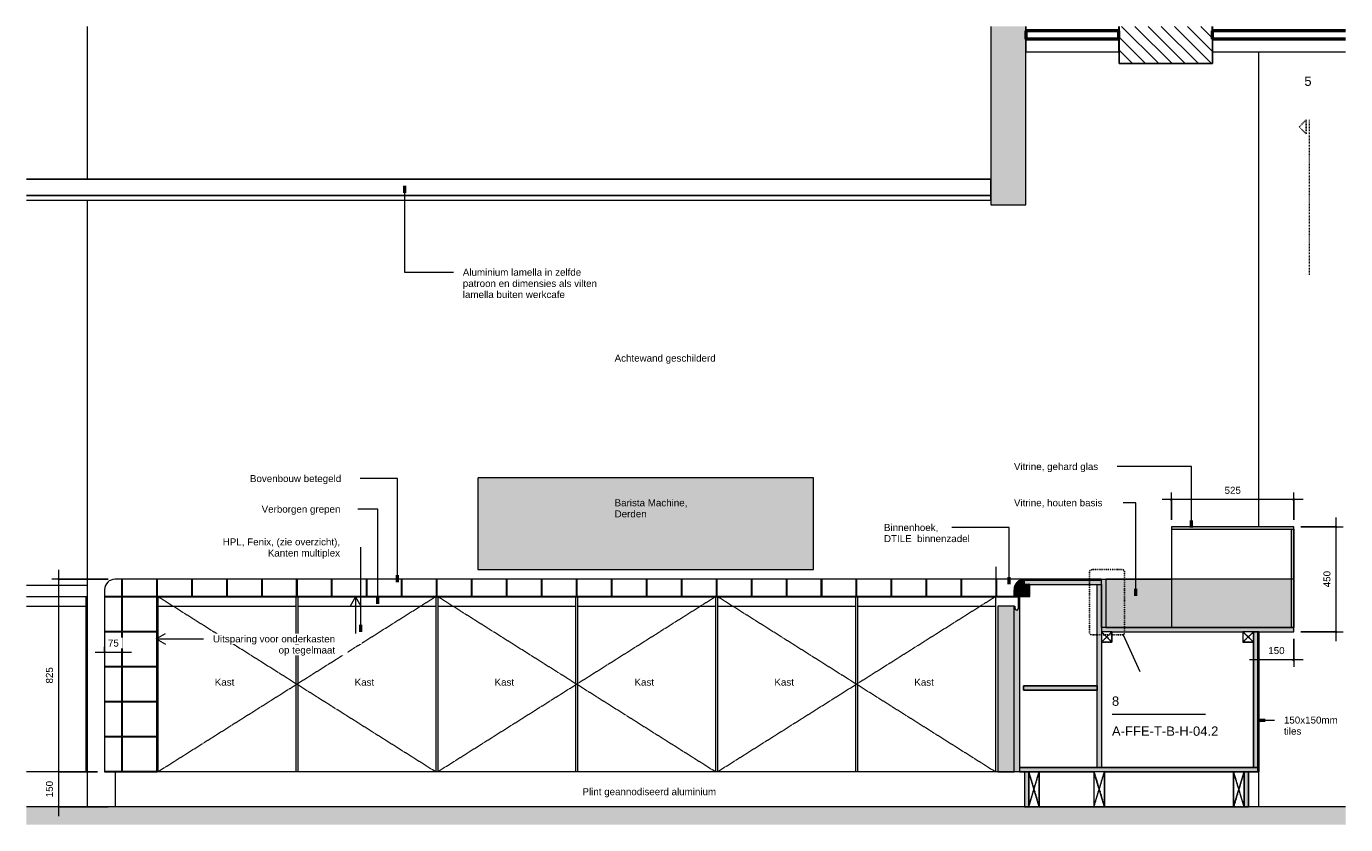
# Model space of a CAD drawing. Header units: millimetres. Extents: x -11715 to 35892, y -9103 to 19366.
# Tile 5 of 12: x 11233 to 16890, y 10573 to 13994. Entities that reach past the tile are written whole.
import ezdxf

# ---------------------------------------------------------------- set-up
doc = ezdxf.new("R2010")
doc.units = ezdxf.units.MM
for name, pattern in [('Dash Dot Dot Small', [7.9375, 3.175, -1.5875, 0, -1.5875, 0, -1.5875]), ('Dash Small', [6.35, 3.175, -3.175]), ('Dash_2_', [6.35, 3.175, -3.175]), ('Hidden', [7.14375, 4.7625, -2.38125]), ('Overhead xxSmall', [2.579688, 1.5875, -0.992188])]:
    doc.linetypes.add(name, pattern=pattern)
for name, color, linetype, lineweight in [('0-2', 130, 'Continuous', 5), ('A----M-', 8, 'Continuous', 5), ('A----M--20', 8, 'Continuous', 5), ('A09-C--', 8, 'Continuous', 5), ('A09-C---1', 55, 'Dash_2_', 13), ('A09-C---2', 135, 'Dash_2_', 25), ('A09-C---3', 8, 'Dash_2_', 5), ('A09-C---4', 8, 'Continuous', 25), ('A09-C---5', 8, 'Continuous', 13), ('A09-C---6', 8, 'Dash Dot Dot Small', 25), ('A09-NT--2', 7, 'Continuous', 13), ('A09-NT--3', 7, 'Continuous', 50), ('A09-NT--4', 170, 'Continuous', 13), ('A22----', 1, 'Continuous', 5), ('A23-----1', 254, 'Continuous', 13), ('A23-----2', 250, 'Continuous', 13), ('A29-----1', 9, 'Continuous', 5), ('A29-----2', 250, 'Continuous', 13), ('A35-----1', 50, 'Continuous', 25), ('A35-----2', 7, 'Continuous', 50), ('A35-----3', 250, 'Continuous', 13), ('A99----', 1, 'Continuous', 5), ('A99-----2', 1, 'Continuous', 9), ('A99-----3', 50, 'Continuous', 25), ('A99-----4', 1, 'Continuous', 13), ('A99-----5', 1, 'Dash Small', 25), ('A99-----6', 1, 'Overhead xxSmall', 13), ('A99-----7', 1, 'Continuous', 25), ('A99-----8', 130, 'Continuous', 9), ('A99----T', 1, 'Continuous', 5), ('Detail Items', 1, 'Continuous', 5), ('Detail Items-3', 255, 'Continuous', 5), ('Detail Items-4', 10, 'Continuous', 5), ('Detail Items-5', 8, 'Continuous', 5), ('Detail Items-6', 1, 'Hidden', 5), ('Food Service Equipment-1', 10, 'Continuous', 5), ('Food Service Equipment-2', 8, 'Continuous', 5), ('Food Service Equipment-3', 90, 'Continuous', 18), ('Food Service Equipment-4', 253, 'Continuous', 5)]:
    doc.layers.add(name, color=color, linetype=linetype, lineweight=lineweight)
doc.styles.add('Arial_2', font='arial.ttf', dxfattribs={"height": 40})
doc.styles.add('Arial_3', font='arial.ttf', dxfattribs={"height": 30})
doc.dimstyles.new('TD_Diagonal_1_5_mm', dxfattribs={"dimscale": 304.8, "dimtxt": 30.607782, "dimasz": 0.026247, "dimexe": 0.098425, "dimexo": 0.098425, "dimgap": 0.052493, "dimtad": 1, "dimdec": 0, "dimzin": 0, "dimdsep": 46, "dimtxsty": 'Arial_3', "dimblk1": 'OBLIQUE', "dimblk2": 'OBLIQUE', "dimsah": 1, "dimcen": 0.09, "dimdle": 0.131234, "dimazin": 2, "dimtfac": 1, "dimtdec": 4, "dimtix": 1, "dimtmove": 0, "dimatfit": 3, "dimfxl": 1, "dimtvp": 1, "dimtfill": 1, "dimtolj": 1, "dimtzin": 0, "dimarcsym": 2})

# ---------------------------------------------------------------- blocks, each defined once
blk = doc.blocks.new('NLRS_45_14_GM_LB_schijnligger - NLRS_41_12_GM_LB_schijnligger-17875627-Werkcafe Section B')
at = {"layer": 'A99-----2'}
h = blk.add_hatch(dxfattribs=at)
h.set_pattern_fill('FP_4', color=256, style=0, pattern_type=2)
h.set_pattern_definition([(135, (-93919.53, 10650), (-28.28427, -28.28427), [])])
h.paths.add_polyline_path([(-88907.9, 13835), (-88907, 13835), (-88907, 13885), (-88907.9, 13885), (-88907.9, 13994.4), (-89307, 13994.4), (-89307, 13835)])
at = {"layer": 'A99-----3'}
for p, q in [((-89307, 13994.4), (-89307, 13835)), ((-88907, 13835), (-88907, 13994.4)), ((-89307, 13835), (-88907, 13835))]:
    blk.add_line(p, q, dxfattribs=at)
blk = doc.blocks.new('HSR-D_ABT_ARCH_Interieur_rvt-2-Werkcafe Section B')
at = {"layer": 'A23-----1'}
blk.add_hatch(color=256, dxfattribs=at).paths.add_polyline_path([(-88707.9, 10573.2), (-88335.8, 10573.2), (-88335.8, 10650), (-93993.3, 10650), (-93993.3, 10573.2), (-89043, 10573.2)])
at = {"layer": 'A29-----1'}
blk.add_hatch(color=256, dxfattribs=at).paths.add_polyline_path([(-89707.8, 13230), (-89707.8, 13994.4), (-89857.8, 13994.4), (-89857.8, 13230)])
at = {"layer": 'A23-----2'}
for p, q in [((-89694.9, 10650), (-93993.3, 10650)), ((-89414.9, 10650), (-89649.9, 10650)), ((-88815.9, 10650), (-89369.9, 10650)), ((-88335.8, 10650), (-88770.9, 10650))]:
    blk.add_line(p, q, dxfattribs=at)
at = {"layer": 'A29-----2'}
for p, q in [((-89857.8, 13994.4), (-89857.8, 13230)), ((-89707.8, 13230), (-89707.8, 13994.4)), ((-89857.8, 13230), (-89707.8, 13230))]:
    blk.add_line(p, q, dxfattribs=at)
at = {"layer": 'A35-----1'}
for p, q in [((-89707.8, 13994.4), (-89707.8, 13975)), ((-89307.9, 13975), (-89307.9, 13994.4)), ((-88907.9, 13994.4), (-88907.9, 13975)), ((-89857.8, 13340), (-93993.3, 13340)), ((-89857.8, 13270), (-89857.8, 13340)), ((-89857.8, 13270), (-93993.3, 13270))]:
    blk.add_line(p, q, dxfattribs=at)
at = {"layer": 'A35-----2'}
for p, q in [((-89707.8, 13975), (-89707.8, 13940)), ((-89307.9, 13975), (-89707.8, 13975)), ((-89307.9, 13940), (-89307.9, 13975)), ((-88907.9, 13975), (-88907.9, 13940)), ((-88335.8, 13975), (-88907.9, 13975)), ((-89307.9, 13940), (-89707.8, 13940)), ((-88335.8, 13940), (-88907.9, 13940))]:
    blk.add_line(p, q, dxfattribs=at)
at = {"layer": 'A35-----3'}
for p, q in [((-89707.8, 13940), (-89707.8, 13885)), ((-89307.9, 13885), (-89307.9, 13940)), ((-88907.9, 13940), (-88907.9, 13885)), ((-89707.8, 13885), (-89307.9, 13885)), ((-88907.9, 13885), (-88335.8, 13885)), ((-93993.3, 13250), (-89857.8, 13250)), ((-89857.8, 13250), (-89857.8, 13270))]:
    blk.add_line(p, q, dxfattribs=at)
at = {"layer": 'A99-----8'}
blk.add_blockref('NLRS_45_14_GM_LB_schijnligger - NLRS_41_12_GM_LB_schijnligger-17875627-Werkcafe Section B', (0, 0), dxfattribs=at)
blk = doc.blocks.new('712 Werkcafe Derden - 712 Werkcafe Derden-18395349-Werkcafe Section B')
at = {"layer": 'Food Service Equipment-4'}
for p, q in [((-93993.3, 11600), (-93732.9, 11600)), ((-93732.9, 11550), (-93993.3, 11550)), ((-93737.9, 11550), (-93737.9, 11510)), ((-93993.3, 11510), (-93737.9, 11510)), ((-93737.9, 11510), (-93737.9, 10800)), ((-93737.9, 10800), (-93993.3, 10800)), ((-93732.9, 10800), (-93737.9, 10800))]:
    blk.add_line(p, q, dxfattribs=at)
blk = doc.blocks.new('712 Werkcafe Barista - 712 Werkcafe Barista-18415524-Werkcafe Section B')
at = {"layer": 'Food Service Equipment-2'}
h = blk.add_hatch(color=256, dxfattribs=at)
h.paths.add_polyline_path([(-89746.4, 11492.5), (-89744.4, 11492.8), (-89742.6, 11493.5), (-89745.4, 11492.8)])
h.paths.add_polyline_path([(-89746.4, 11492.5), (-89750.1, 11493.5), (-89748.3, 11492.8)])
h.paths.add_polyline_path([(-89750.1, 11493.5), (-89752.9, 11496.2), (-89751.7, 11494.7), (-89750.2, 11493.6)])
h.paths.add_polyline_path([(-89742.6, 11493.5), (-89741.1, 11494.7), (-89741.1, 11495.1), (-89741.4, 11494.7)])
h.paths.add_polyline_path([(-89752.9, 11496.2), (-89753.7, 11498.4), (-89753.6, 11498.1)])
h.paths.add_polyline_path([(-89739.9, 11496.2), (-89739.1, 11498.1), (-89739.1, 11499), (-89739.4, 11498.1)])
at = {"layer": 'Food Service Equipment-1'}
for p, q in [((-89807.9, 11625), (-93607.9, 11625)), ((-89364.9, 11625), (-89082.9, 11625)), ((-93657.9, 11580), (-93657.9, 10800)), ((-93432.9, 10800), (-93432.9, 11550)), ((-93432.9, 11550), (-89807.9, 11550)), ((-93427.9, 11510), (-93427.9, 11550)), ((-92837.9, 11550), (-92837.9, 11510)), ((-92827.9, 11510), (-92827.9, 11550)), ((-92237.9, 11550), (-92237.9, 11510)), ((-92227.9, 11510), (-92227.9, 11550)), ((-91637.9, 11550), (-91637.9, 11510)), ((-91627.9, 11510), (-91627.9, 11550)), ((-91037.9, 11550), (-91037.9, 11510)), ((-91027.9, 11510), (-91027.9, 11550)), ((-90437.9, 11550), (-90437.9, 11510)), ((-90427.9, 11510), (-90427.9, 11550)), ((-89837.9, 11550), (-89837.9, 11510)), ((-89807.9, 11550), (-89757.9, 11550)), ((-93427.9, 10800), (-93427.9, 11510)), ((-93427.9, 11510), (-92837.9, 11510)), ((-92837.9, 11510), (-92837.9, 10800)), ((-92827.9, 10800), (-92827.9, 11510)), ((-92827.9, 11510), (-92237.9, 11510)), ((-92237.9, 11510), (-92237.9, 10800)), ((-92227.9, 10800), (-92227.9, 11510)), ((-92227.9, 11510), (-91637.9, 11510)), ((-91637.9, 11510), (-91637.9, 10800)), ((-91627.9, 10800), (-91627.9, 11510)), ((-91627.9, 11510), (-91037.9, 11510)), ((-91037.9, 11510), (-91037.9, 10800)), ((-91027.9, 10800), (-91027.9, 11510)), ((-91027.9, 11510), (-90437.9, 11510)), ((-90437.9, 11510), (-90437.9, 10800)), ((-90427.9, 10800), (-90427.9, 11510)), ((-90427.9, 11510), (-89837.9, 11510)), ((-89837.9, 11510), (-89837.9, 10800)), ((-93607.9, 10800), (-93657.9, 10800)), ((-93612.9, 10800), (-93612.9, 10650)), ((-93432.9, 10800), (-93607.9, 10800)), ((-93427.9, 10800), (-93432.9, 10800)), ((-92837.9, 10800), (-93427.9, 10800)), ((-92827.9, 10800), (-92837.9, 10800)), ((-92237.9, 10800), (-92827.9, 10800)), ((-92227.9, 10800), (-92237.9, 10800)), ((-91637.9, 10800), (-92227.9, 10800)), ((-91627.9, 10800), (-91637.9, 10800)), ((-91037.9, 10800), (-91627.9, 10800)), ((-91027.9, 10800), (-91037.9, 10800)), ((-90437.9, 10800), (-91027.9, 10800)), ((-90427.9, 10800), (-90437.9, 10800)), ((-89837.9, 10800), (-90427.9, 10800)), ((-89757.9, 10800), (-89837.9, 10800))]:
    blk.add_line(p, q, dxfattribs=at)
at = {"layer": 'Food Service Equipment-1', "flags": 128}
blk.add_lwpolyline([(-89712.9, 11625), (-89712.9, 11625), (-89713.2, 11625), (-89713.6, 11625), (-89714.1, 11625), (-89714.8, 11625), (-89715.6, 11625), (-89716.6, 11625), (-89717.7, 11625), (-89719, 11625), (-89720.4, 11625), (-89721.9, 11625), (-89723.6, 11625), (-89725.4, 11625), (-89727.4, 11625), (-89729.5, 11625), (-89731.7, 11625), (-89734, 11625), (-89736.4, 11625), (-89739, 11625), (-89741.7, 11625), (-89744.5, 11625), (-89747.3, 11625), (-89750.3, 11625), (-89753.4, 11625), (-89756.5, 11625), (-89759.8, 11625), (-89763.1, 11625), (-89766.5, 11625), (-89769.9, 11625), (-89773.4, 11625), (-89777, 11625), (-89780.6, 11625), (-89784.3, 11625), (-89788, 11625), (-89791.7, 11625), (-89795.5, 11625), (-89799.3, 11625), (-89803, 11625), (-89806.8, 11625), (-89807.9, 11625)], dxfattribs=at)
at = {"layer": 'Food Service Equipment-3'}
for p, q in [((-88557.9, 11850), (-89082.9, 11850)), ((-89082.9, 11850), (-89082.9, 11418)), ((-88557.9, 11418), (-88557.9, 11850)), ((-89382.9, 11625), (-89712.9, 11625)), ((-89757.9, 11580), (-89757.9, 11550)), ((-89757.9, 11550), (-89738.9, 11550)), ((-89712.9, 10800), (-89712.9, 10650)), ((-88752.9, 10650), (-88752.9, 10800)), ((-89712.9, 10650), (-89694.9, 10650)), ((-89649.9, 10650), (-89414.9, 10650)), ((-89369.9, 10650), (-88815.9, 10650)), ((-88770.9, 10650), (-88752.9, 10650))]:
    blk.add_line(p, q, dxfattribs=at)
for centre, radius, start, end in [((-89712.9, 11580), 45, 90, 180), ((-89746.4, 11500), 7.5, 180, 239.0829), ((-89746.4, 11500), 7.5, 240, 0)]:
    blk.add_arc(centre, radius, start, end, dxfattribs=at)
blk = doc.blocks.new('Afstandsklods - Afstandsklods-18472053-Werkcafe Section B')
at = {"layer": 'Detail Items'}
for p, q in [((-89694.9, 10800), (-89694.9, 10650)), ((-89694.9, 10650), (-89649.9, 10800)), ((-89649.9, 10650), (-89694.9, 10800)), ((-89649.9, 10800), (-89649.9, 10650)), ((-89649.9, 10650), (-89694.9, 10650))]:
    blk.add_line(p, q, dxfattribs=at)
at = {"layer": 'Detail Items-6'}
for p, q in [((-89694.9, 10800), (-89694.9, 10650)), ((-89694.9, 10800), (-89649.9, 10650)), ((-89694.9, 10650), (-89649.9, 10800)), ((-89649.9, 10650), (-89649.9, 10800)), ((-89694.9, 10650), (-89649.9, 10650))]:
    blk.add_line(p, q, dxfattribs=at)
blk = doc.blocks.new('Afstandsklods - Afstandsklods-18472136-Werkcafe Section B')
at = {"layer": 'Detail Items'}
for p, q in [((-88815.9, 10800), (-88815.9, 10650)), ((-88770.9, 10650), (-88815.9, 10800)), ((-88815.9, 10650), (-88770.9, 10800)), ((-88770.9, 10800), (-88770.9, 10650)), ((-88815.9, 10650), (-88770.9, 10650))]:
    blk.add_line(p, q, dxfattribs=at)
at = {"layer": 'Detail Items-6'}
for p, q in [((-88815.9, 10650), (-88815.9, 10800)), ((-88770.9, 10800), (-88815.9, 10650)), ((-88770.9, 10650), (-88815.9, 10800)), ((-88770.9, 10800), (-88770.9, 10650)), ((-88770.9, 10650), (-88815.9, 10650))]:
    blk.add_line(p, q, dxfattribs=at)
blk = doc.blocks.new('Afstandsklods - Afstandsklods-V2-Werkcafe Section B')
at = {"layer": 'Detail Items'}
for p, q in [((-89414.9, 10800), (-89414.9, 10650)), ((-89369.9, 10800), (-89414.9, 10800)), ((-89414.9, 10650), (-89369.9, 10800)), ((-89369.9, 10650), (-89414.9, 10800)), ((-89369.9, 10800), (-89369.9, 10650)), ((-89369.9, 10650), (-89414.9, 10650))]:
    blk.add_line(p, q, dxfattribs=at)
at = {"layer": 'Detail Items-6'}
for p, q in [((-89369.9, 10800), (-89414.9, 10800)), ((-89414.9, 10800), (-89414.9, 10650)), ((-89414.9, 10800), (-89369.9, 10650)), ((-89414.9, 10650), (-89369.9, 10800)), ((-89369.9, 10650), (-89369.9, 10800)), ((-89414.9, 10650), (-89369.9, 10650))]:
    blk.add_line(p, q, dxfattribs=at)
blk = doc.blocks.new('Afstandsklods - Afstandsklods-13479953-Werkcafe Section B')
at = {"layer": 'Detail Items'}
for p, q in [((-89382.9, 11400), (-89382.9, 11355)), ((-89337.9, 11400), (-89382.9, 11400)), ((-89382.9, 11355), (-89337.9, 11400)), ((-89337.9, 11355), (-89382.9, 11400)), ((-89337.9, 11400), (-89337.9, 11355)), ((-89337.9, 11355), (-89382.9, 11355))]:
    blk.add_line(p, q, dxfattribs=at)
at = {"layer": 'Detail Items-6'}
for p, q in [((-89337.9, 11400), (-89382.9, 11400)), ((-89382.9, 11400), (-89382.9, 11355)), ((-89382.9, 11400), (-89337.9, 11355)), ((-89382.9, 11355), (-89337.9, 11400)), ((-89337.9, 11355), (-89337.9, 11400)), ((-89382.9, 11355), (-89337.9, 11355))]:
    blk.add_line(p, q, dxfattribs=at)
blk = doc.blocks.new('Detail View - Sheet _ Detail Number-595150-Werkcafe Section B')
at = {"layer": 'A09-C---5'}
blk.add_line((-89336.5, 11046.5), (-88936.5, 11046.5), dxfattribs=at)
blk = doc.blocks.new('Detail View - Detail - Detail Number-13476530-Werkcafe Section B')
at = {"layer": 'A09-C---2'}
for p, q in [((-88504.7, 13593.8), (-88534.7, 13563.8)), ((-88504.7, 13593.8), (-88504.7, 13533.8)), ((-88504.7, 13533.8), (-88534.7, 13563.8))]:
    blk.add_line(p, q, dxfattribs=at)
blk = doc.blocks.new('DIMBLOCK7-Werkcafe Section B')
at = {"layer": 'A----M--20'}
for p, q in [((11568.2, 11335.8), (11568.2, 11281.5)), ((11568.2, 11311.5), (11568.2, 11335.8)), ((11643.2, 11335.8), (11643.2, 11281.5)), ((11643.2, 11311.5), (11643.2, 11335.8)), ((11683.2, 11311.5), (11528.2, 11311.5))]:
    blk.add_line(p, q, dxfattribs=at)
at = {"layer": 'A----M--20', "lineweight": 35}
for p, q in [((11568.2, 11311.5), (11572.2, 11315.5)), ((11643.2, 11311.5), (11647.2, 11315.5)), ((11568.2, 11311.5), (11564.2, 11307.5)), ((11643.2, 11311.5), (11639.2, 11307.5))]:
    blk.add_line(p, q, dxfattribs=at)
at = {"layer": 'A----M--20', "color": 0, "insert": (11582.6, 11366.4), "char_height": 30, "width": 55.377, "attachment_point": 1, "line_spacing_factor": 0.941778, "style": 'Arial_3', "bg_fill": 3, "box_fill_scale": 1.25, "bg_fill_color": 256, "bg_fill_true_color": 13158600, "bg_fill_transparency": 0}
blk.add_mtext('75', dxfattribs=at)
blk = doc.blocks.new('_Oblique')
at = {"color": 0, "linetype": 'ByBlock', "lineweight": -2}
blk.add_line((-0.5, -0.5), (0.5, 0.5), dxfattribs=at)
blk = doc.blocks.new('DIMBLOCK8-Werkcafe Section B')
at = {"layer": 'A----M--20'}
for p, q in [((16668.2, 11370), (16668.2, 11249)), ((16668.2, 11279), (16668.2, 11370)), ((16708.2, 11279), (16478.2, 11279)), ((16518.2, 11303.3), (16518.2, 11249)), ((16518.2, 11279), (16518.2, 11303.3))]:
    blk.add_line(p, q, dxfattribs=at)
at = {"layer": 'A----M--20', "lineweight": 35}
for p, q in [((16518.2, 11279), (16514.2, 11275)), ((16518.2, 11279), (16522.2, 11283)), ((16668.2, 11279), (16664.2, 11275)), ((16668.2, 11279), (16672.2, 11283))]:
    blk.add_line(p, q, dxfattribs=at)
at = {"layer": 'A----M--20', "color": 0, "insert": (16558.6, 11334), "char_height": 30, "width": 83.065, "attachment_point": 1, "line_spacing_factor": 0.941778, "style": 'Arial_3', "bg_fill": 3, "box_fill_scale": 1.25, "bg_fill_color": 256, "bg_fill_true_color": 13158600, "bg_fill_transparency": 0}
blk.add_mtext('150', dxfattribs=at)
blk = doc.blocks.new('DIMBLOCK9-Werkcafe Section B')
at = {"layer": 'A----M--20'}
for p, q in [((16850.1, 11360), (16850.1, 11890)), ((16698.2, 11850), (16880.1, 11850)), ((16850.1, 11850), (16698.2, 11850)), ((16698.2, 11400), (16880.1, 11400)), ((16850.1, 11400), (16698.2, 11400))]:
    blk.add_line(p, q, dxfattribs=at)
at = {"layer": 'A----M--20', "lineweight": 35}
for p, q in [((16850.1, 11850), (16846.1, 11854)), ((16850.1, 11850), (16854.1, 11846)), ((16850.1, 11400), (16846.1, 11404)), ((16850.1, 11400), (16854.1, 11396))]:
    blk.add_line(p, q, dxfattribs=at)
at = {"layer": 'A----M--20', "color": 0, "insert": (16795.1, 11590.4), "char_height": 30, "width": 83.065, "attachment_point": 1, "rotation": 90, "line_spacing_factor": 0.941778, "style": 'Arial_3', "bg_fill": 3, "box_fill_scale": 1.25, "bg_fill_color": 256, "bg_fill_true_color": 13158600, "bg_fill_transparency": 0}
blk.add_mtext('450', dxfattribs=at)
blk = doc.blocks.new('DIMBLOCK10-Werkcafe Section B')
at = {"layer": 'A----M--20'}
for p, q in [((16143.2, 11880), (16143.2, 11996)), ((16668.2, 11880), (16668.2, 11996)), ((16708.2, 11966), (16103.2, 11966)), ((16143.2, 11966), (16143.2, 11880)), ((16668.2, 11966), (16668.2, 11880))]:
    blk.add_line(p, q, dxfattribs=at)
at = {"layer": 'A----M--20', "lineweight": 35}
for p, q in [((16143.2, 11966), (16139.2, 11962)), ((16143.2, 11966), (16147.2, 11970)), ((16668.2, 11966), (16664.2, 11962)), ((16668.2, 11966), (16672.2, 11970))]:
    blk.add_line(p, q, dxfattribs=at)
at = {"layer": 'A----M--20', "color": 0, "insert": (16371.1, 12021), "char_height": 30, "width": 83.065, "attachment_point": 1, "line_spacing_factor": 0.941778, "style": 'Arial_3', "bg_fill": 3, "box_fill_scale": 1.25, "bg_fill_color": 256, "bg_fill_true_color": 13158600, "bg_fill_transparency": 0}
blk.add_mtext('525', dxfattribs=at)
blk = doc.blocks.new('DIMBLOCK11-Werkcafe Section B')
at = {"layer": 'A----M--20'}
for p, q in [((11538.2, 10800), (11341.4, 10800)), ((11371.4, 10610), (11371.4, 10800)), ((11371.4, 10800), (11538.2, 10800)), ((11583.2, 10650), (11341.4, 10650)), ((11371.4, 10650), (11583.2, 10650))]:
    blk.add_line(p, q, dxfattribs=at)
at = {"layer": 'A----M--20', "lineweight": 35}
for p, q in [((11371.4, 10800), (11367.4, 10804)), ((11371.4, 10800), (11375.4, 10796)), ((11371.4, 10650), (11367.4, 10654)), ((11371.4, 10650), (11375.4, 10646))]:
    blk.add_line(p, q, dxfattribs=at)
at = {"layer": 'A----M--20', "color": 0, "insert": (11316.5, 10690.4), "char_height": 30, "width": 83.065, "attachment_point": 1, "rotation": 90, "line_spacing_factor": 0.941778, "style": 'Arial_3', "bg_fill": 3, "box_fill_scale": 1.25, "bg_fill_color": 256, "bg_fill_true_color": 13158600, "bg_fill_transparency": 0}
blk.add_mtext('150', dxfattribs=at)
blk = doc.blocks.new('DIMBLOCK12-Werkcafe Section B')
at = {"layer": 'A----M--20'}
for p, q in [((11371.4, 10800), (11371.4, 11665)), ((11583.2, 11625), (11341.4, 11625)), ((11371.4, 11625), (11583.2, 11625)), ((11538.2, 10800), (11341.4, 10800)), ((11371.4, 10800), (11538.2, 10800))]:
    blk.add_line(p, q, dxfattribs=at)
at = {"layer": 'A----M--20', "lineweight": 35}
for p, q in [((11371.4, 11625), (11367.4, 11629)), ((11371.4, 11625), (11375.4, 11621)), ((11371.4, 10800), (11367.4, 10804)), ((11371.4, 10800), (11375.4, 10796))]:
    blk.add_line(p, q, dxfattribs=at)
at = {"layer": 'A----M--20', "color": 0, "insert": (11316.5, 11177.9), "char_height": 30, "width": 83.065, "attachment_point": 1, "rotation": 90, "line_spacing_factor": 0.941778, "style": 'Arial_3', "bg_fill": 3, "box_fill_scale": 1.25, "bg_fill_color": 256, "bg_fill_true_color": 13158600, "bg_fill_transparency": 0}
blk.add_mtext('825', dxfattribs=at)

msp = doc.modelspace()

# ---------------------------------------------------------------- hatches: boundary and pattern name
at = {"layer": 'Detail Items-3'}
for points in [[(13169.3, 11665.9), (14608.2, 11665.9), (14608.2, 12060.1), (13169.3, 12060.1), (13169.3, 11856.1)], [(16518.2, 11840), (16668.2, 11840), (16668.2, 11850), (16143.2, 11850), (16143.2, 11840), (16183, 11840)], [(16668.2, 11625), (16668.2, 11840), (16658.2, 11840), (16658.2, 11625)], [(15564.2, 11602), (15843.2, 11602), (15843.2, 11620), (15513.2, 11620), (15513.2, 11602), (15536.2, 11602)], [(15843.2, 10818), (15843.2, 11602), (15825.2, 11602), (15825.2, 10818)], [(15468.2, 10800), (15492.2, 10800), (15492.2, 11550), (15487.2, 11550), (15487.2, 11500), (15486.9, 11498.1), (15486.2, 11496.2), (15485, 11494.7), (15483.4, 11493.5), (15481.6, 11492.8), (15479.7, 11492.5), (15477.7, 11492.8), (15475.8, 11493.6), (15474.4, 11494.7), (15473.2, 11496.2), (15472.4, 11498.4), (15472.2, 11500), (15472.2, 11510), (15468.2, 11510), (15468.2, 11428.5)], [(15468.2, 10800), (15468.2, 11510), (15398.2, 11510), (15398.2, 10800)], [(16513.2, 10818), (16513.2, 11400), (16495.2, 11400), (16495.2, 10818), (16497.9, 10818)], [(16518.2, 10800), (16518.2, 11400), (16513.2, 11400), (16513.2, 10800)], [(15696.9, 11150), (15825.2, 11150), (15825.2, 11168), (15508.2, 11168), (15508.2, 11150)], [(15492.2, 10800), (16513.2, 10800), (16513.2, 10818), (15492.2, 10818)], [(15531.2, 10650), (15531.2, 10800), (15513.2, 10800), (15513.2, 10650)], [(16473.2, 10650), (16473.2, 10800), (16455.2, 10800), (16455.2, 10650)]]:
    msp.add_hatch(color=256, dxfattribs=at).paths.add_polyline_path(points)
at = {"layer": 'Detail Items-4'}
for points in [[(15853.7, 11418), (15861.2, 11418), (15861.2, 11625), (15843.2, 11625), (15843.2, 11418)], [(15861.2, 11418), (16668.2, 11418), (16668.2, 11625), (15861.2, 11625), (15861.2, 11428.5)], [(16518.2, 11400), (16668.2, 11400), (16668.2, 11418), (15843.2, 11418), (15843.2, 11400), (16518.2, 11400)]]:
    msp.add_hatch(color=256, dxfattribs=at).paths.add_polyline_path(points)
at = {"layer": 'Detail Items-5'}
h = msp.add_hatch(dxfattribs=at)
h.set_pattern_fill('FP_5', color=256, style=0, pattern_type=2)
h.set_pattern_definition([(0, (6694.67, 11851.5), (0, -150), [147, -3]), (90, (6694.67, 11851.5), (-150, 9e-15), [147, -3]), (180, (6841.67, 11998.5), (-2e-14, -150), [147, -3]), (90, (6841.67, 11851.5), (-150, 9e-15), [147, -3])])
h.paths.add_polyline_path([(11568.2, 10800), (11793.2, 10800), (11793.2, 11550), (15468.2, 11550), (15468.2, 11580.2), (15469.7, 11591.6), (15474.2, 11602.5), (15481.4, 11611.8), (15490.7, 11619), (15501.5, 11623.5), (15513.2, 11625), (11611.6, 11624.8), (11601, 11623.2), (11590.7, 11619), (11581.4, 11611.8), (11574.2, 11602.5), (11569.7, 11591.6), (11568.2, 11580), (11568.2, 11428.5)])
h = msp.add_hatch(dxfattribs=at)
h.set_pattern_fill('FP_6', color=256, style=0, pattern_type=2)
h.set_pattern_definition([(45, (11306.5126, 10650), (-2.828427, 2.828427), [])])
h.paths.add_polyline_path([(15487.2, 11551.5), (15536.2, 11551.5), (15536.2, 11602), (15513.2, 11602), (15513.2, 11620), (15502.8, 11618.6), (15493.2, 11614.6), (15484.9, 11608.3), (15478.5, 11600), (15474.5, 11590.4), (15473.2, 11580), (15473.2, 11551.5), (15481.4, 11551.5)])

# ---------------------------------------------------------------- linework, layer by layer
at = {"layer": 'A09-C---1'}
msp.add_line((16733.6, 13593.8), (16733.6, 12929), dxfattribs=at)
at = {"layer": 'A09-C---5'}
msp.add_line((15936.4, 11387.2), (16007.6, 11228.9), dxfattribs=at)
at = {"layer": 'A09-C---6'}
for p, q in [((15791.8, 11655.9), (15791.8, 11396.3)), ((15932.3, 11665.9), (15801.8, 11665.9)), ((15942.3, 11396.3), (15942.3, 11655.9)), ((15801.8, 11386.3), (15932.3, 11386.3))]:
    msp.add_line(p, q, dxfattribs=at)
for centre, start, end in [((15801.8, 11655.9), 90, 180), ((15932.3, 11655.9), 0, 90), ((15801.8, 11396.3), 180, 270), ((15932.3, 11396.3), 270, 0)]:
    msp.add_arc(centre, 10, start, end, dxfattribs=at)
at = {"layer": 'A09-NT--3'}
for p, q in [((12854.8, 13310.8), (12854.8, 13280.8)), ((16228.7, 11846.1), (16228.7, 11876.1)), ((12824.8, 11611.6), (12824.8, 11641.6)), ((15447.5, 11604.3), (15447.5, 11634.3)), ((12739.7, 11519), (12739.7, 11549)), ((15990.7, 11553.8), (15990.7, 11583.8)), ((12667.1, 11399), (12667.1, 11429)), ((16514.5, 11021.2), (16544.5, 11021.2))]:
    msp.add_line(p, q, dxfattribs=at)
at = {"layer": 'A09-NT--4'}
for p, q in [((12854.8, 13310.8), (12854.8, 12940.5)), ((12854.8, 12940.5), (13064.4, 12940.5)), ((15895.3, 12108), (15866.6, 12108)), ((16228.7, 12108), (15895.3, 12108)), ((16228.7, 11846.1), (16228.7, 12108)), ((12824.8, 12056.3), (12615.3, 12056.3)), ((12824.8, 11611.6), (12824.8, 12056.3)), ((15889.5, 11952.6), (15887.7, 11952.6)), ((15990.7, 11952.6), (15889.5, 11952.6)), ((15990.7, 11553.8), (15990.7, 11952.6)), ((12739.7, 11925.2), (12615.3, 11925.2)), ((12739.7, 11519), (12739.7, 11925.2)), ((15356.3, 11846.6), (15183.4, 11846.6)), ((15447.5, 11846.6), (15356.3, 11846.6)), ((15447.5, 11604.3), (15447.5, 11846.6)), ((12667.1, 11784.9), (12615.3, 11784.9)), ((12667.1, 11399), (12667.1, 11784.9)), ((12644.6, 11549.1), (12621.5, 11509.1)), ((12644.6, 11549.1), (12667.7, 11509.1)), ((12644.6, 11549.1), (12644.6, 11369.1)), ((11789.3, 11369.1), (11829.3, 11392.2)), ((11789.3, 11369.1), (11829.3, 11346)), ((11789.3, 11369.1), (11868.3, 11369.1)), ((11868.3, 11369.1), (11992.7, 11369.1)), ((12644.6, 11369.1), (12592.8, 11369.1)), ((16514.5, 11021.2), (16585.7, 11021.2))]:
    msp.add_line(p, q, dxfattribs=at)
at = {"layer": 'A22----'}
for p, q in [((11493.2, 13994.4), (11493.2, 13340)), ((16518.2, 11850), (16518.2, 13885)), ((11493.2, 13250), (11493.2, 10650)), ((16518.2, 10650), (16518.2, 10800))]:
    msp.add_line(p, q, dxfattribs=at)
at = {"layer": 'A99----'}
for p, q in [((15843.2, 11418), (15843.2, 11625)), ((15843.2, 11625), (15861.2, 11625)), ((15861.2, 11625), (15861.2, 11418)), ((16668.2, 11625), (15861.2, 11625)), ((15861.2, 11625), (15861.2, 11418)), ((16668.2, 11418), (16668.2, 11625)), ((15843.2, 11418), (15843.2, 11400)), ((15861.2, 11418), (15843.2, 11418)), ((16668.2, 11418), (15861.2, 11418)), ((15861.2, 11418), (16668.2, 11418)), ((15888.2, 11400), (16450.2, 11400)), ((16518.2, 11400), (16668.2, 11400)), ((16668.2, 11400), (16668.2, 11418))]:
    msp.add_line(p, q, dxfattribs=at)
at = {"layer": 'A99-----4'}
for p, q in [((16668.2, 11850), (16143.2, 11850)), ((16143.2, 11850), (16143.2, 11840)), ((16143.2, 11840), (16668.2, 11840)), ((16658.2, 11840), (16668.2, 11840)), ((16658.2, 11418), (16658.2, 11840)), ((16668.2, 11840), (16668.2, 11850)), ((16668.2, 11840), (16668.2, 11418)), ((15391.7, 11587.5), (15391.7, 11677.5)), ((15843.2, 11620), (15513.2, 11620)), ((15513.2, 11602), (15513.2, 11620)), ((15536.2, 11602), (15513.2, 11602)), ((15536.2, 11602), (15843.2, 11602)), ((15536.2, 11551.5), (15536.2, 11602)), ((15825.2, 11602), (15843.2, 11602)), ((15825.2, 10818), (15825.2, 11602)), ((15843.2, 11602), (15843.2, 11620)), ((15843.2, 11602), (15843.2, 11400)), ((11793.2, 10800), (11793.2, 11550)), ((11793.2, 11550), (15468.2, 11550)), ((15468.2, 11550), (15468.2, 11580)), ((15473.2, 11580), (15473.2, 11551.5)), ((15473.2, 11551.5), (15536.2, 11551.5)), ((15487.2, 11500), (15487.2, 11550)), ((15487.2, 11550), (15492.2, 11550)), ((15492.2, 11550), (15492.2, 10800)), ((15468.2, 11510), (15398.2, 11510)), ((15398.2, 11510), (15398.2, 10800)), ((15468.2, 11510), (15472.2, 11510)), ((15468.2, 10800), (15468.2, 11510)), ((15472.2, 11510), (15472.2, 11500)), ((16668.2, 11418), (16658.2, 11418)), ((15843.2, 11355), (15843.2, 10818)), ((15843.2, 10818), (15825.2, 10818)), ((15398.2, 10800), (15468.2, 10800)), ((15492.2, 10800), (15468.2, 10800)), ((15513.2, 10800), (15513.2, 10650)), ((15531.2, 10650), (15531.2, 10800)), ((16455.2, 10650), (16455.2, 10800)), ((16473.2, 10800), (16473.2, 10650)), ((15513.2, 10650), (15531.2, 10650)), ((16473.2, 10650), (16455.2, 10650))]:
    msp.add_line(p, q, dxfattribs=at)
for centre, radius, start, end in [((11613.2, 11580), 45, 90, 180), ((15513.2, 11580), 45, 90, 180), ((15513.2, 11580), 40, 90, 180), ((15479.7, 11500), 7.5, 180, 0)]:
    msp.add_arc(centre, radius, start, end, dxfattribs=at)
at = {"layer": 'A99-----5'}
for p, q in [((11643.2, 10800), (11643.2, 11625)), ((15487.2, 11550), (11568.2, 11550))]:
    msp.add_line(p, q, dxfattribs=at)
at = {"layer": 'A99-----6'}
for p, q in [((14608.2, 12060.1), (13169.3, 12060.1)), ((13169.3, 12060.1), (13169.3, 11665.9)), ((14608.2, 11665.9), (14608.2, 12060.1)), ((13169.3, 11665.9), (14608.2, 11665.9)), ((11798.2, 11550), (12988.2, 10800)), ((12988.2, 11550), (11798.2, 10800)), ((12998.2, 11550), (14188.2, 10800)), ((14188.2, 11550), (12998.2, 10800)), ((14198.2, 11550), (15388.2, 10800)), ((15388.2, 11550), (14198.2, 10800))]:
    msp.add_line(p, q, dxfattribs=at)
at = {"layer": 'A99-----7'}
for p, q in [((16513.2, 11400), (16495.2, 11400)), ((16518.2, 11400), (16513.2, 11400)), ((16513.2, 10818), (16513.2, 11400)), ((16518.2, 10800), (16518.2, 11400)), ((16495.2, 11355), (16495.2, 10818)), ((15508.2, 11168), (15508.2, 11150)), ((15825.2, 11168), (15508.2, 11168)), ((15508.2, 11150), (15825.2, 11150)), ((15825.2, 11150), (15825.2, 11168)), ((16513.2, 10818), (15492.2, 10818)), ((16513.2, 10800), (16513.2, 10818)), ((15492.2, 10800), (15811.2, 10800)), ((15856.2, 10800), (16513.2, 10800)), ((16513.2, 10800), (16518.2, 10800))]:
    msp.add_line(p, q, dxfattribs=at)
at = {"layer": 'A99----T'}
for p, q in [((15513.2, 11625), (11613.2, 11625)), ((11568.2, 11580), (11568.2, 10800)), ((11568.2, 10800), (11793.2, 10800))]:
    msp.add_line(p, q, dxfattribs=at)

# ---------------------------------------------------------------- block references
at = {"layer": '0-2'}
msp.add_blockref('HSR-D_ABT_ARCH_Interieur_rvt-2-Werkcafe Section B', (105226, 0), dxfattribs=at)
at = {"layer": 'A09-C---2'}
msp.add_blockref('Detail View - Detail - Detail Number-13476530-Werkcafe Section B', (105226, 0), dxfattribs=at)
at = {"layer": 'A09-C---4'}
msp.add_blockref('Detail View - Sheet _ Detail Number-595150-Werkcafe Section B', (105226, 0), dxfattribs=at)
at = {"layer": 'Detail Items'}
for name, p in [('Afstandsklods - Afstandsklods-13479953-Werkcafe Section B', (105226, 0)), ('Afstandsklods - Afstandsklods-13479953-Werkcafe Section B', (105833, 0)), ('Afstandsklods - Afstandsklods-18472053-Werkcafe Section B', (105226, 0)), ('Afstandsklods - Afstandsklods-V2-Werkcafe Section B', (105226, 0)), ('Afstandsklods - Afstandsklods-18472136-Werkcafe Section B', (105226, 0))]:
    msp.add_blockref(name, p, dxfattribs=at)
at = {"layer": 'Food Service Equipment-1'}
msp.add_blockref('712 Werkcafe Barista - 712 Werkcafe Barista-18415524-Werkcafe Section B', (105226, 0), dxfattribs=at)
at = {"layer": 'Food Service Equipment-4'}
msp.add_blockref('712 Werkcafe Derden - 712 Werkcafe Derden-18395349-Werkcafe Section B', (105226, 0), dxfattribs=at)

# ---------------------------------------------------------------- texts
at = {"layer": 'A09-C--', "char_height": 40, "attachment_point": 1, "style": 'Arial_2'}
for s, insert, width in [('8', (15888.1, 11122.4), 38.481), ('A-FFE-T-B-H-04.2', (15888.1, 10993.8), 561.181)]:
    msp.add_mtext(s, dxfattribs=dict(at, insert=insert, width=width))
at = {"layer": 'A09-C---3', "insert": (16713.3, 13779.6), "char_height": 40, "width": 38.481, "attachment_point": 1, "style": 'Arial_2'}
msp.add_mtext('5', dxfattribs=at)
at = {"layer": 'A09-NT--2', "char_height": 30, "attachment_point": 1, "style": 'Arial_3'}
for s, insert, width in [('Achtewand geschilderd', (13755.4, 12587.6), 521.097), ('Barista Machine,', (13755.4, 11967.6), 378.396), ('Derden', (13755.4, 11919.9), 165.148), ('Plint geannodiseerd aluminium', (13617.5, 10729.2), 692.658)]:
    msp.add_mtext(s, dxfattribs=dict(at, insert=insert, width=width))

# ---------------------------------------------------------------- next in the draw order: texts
at = {"layer": 'A09-NT--2', "char_height": 30, "attachment_point": 1, "style": 'Arial_3', "bg_fill": 3, "box_fill_scale": 1.25, "bg_fill_color": 256, "bg_fill_true_color": 13158600, "bg_fill_transparency": 0}
for s, insert, width in [('Aluminium lamella in zelfde ', (13104.4, 12955.5), 630.126), ('Vitrine, gehard glas', (15468, 12123), 434.515), ('Bovenbouw betegeld', (12191.4, 12071.3), 464.979), ('Verborgen grepen', (12241.7, 11940.2), 404.051), ('Vitrine, houten basis', (15468, 11967.6), 460.169), ('Binnenhoek,', (14910.5, 11861.6), 282.194), ('HPL, Fenix, (zie overzicht),', (12075, 11799.9), 606.076), ('Uitsparing voor onderkasten', (12032.7, 11384.1), 630.126), ('Kast', (12040.6, 11198.8), 101.013), ('Kast', (12640.6, 11198.8), 101.013), ('Kast', (13240.6, 11198.8), 101.013), ('Kast', (13840.6, 11198.8), 101.013), ('Kast', (14440.6, 11198.8), 101.013), ('Kast', (15040.6, 11198.8), 101.013), ('150x150mm ', (16625.7, 11036.2), 295.021)]:
    msp.add_mtext(s, dxfattribs=dict(at, insert=insert, width=width))

# ---------------------------------------------------------------- next in the draw order: dimensions: what is measured, and where the dimension line sits
at = {"layer": 'A----M-'}
for base, p1, p2, override, picture, middle in [((16518.2, 11279), (16668.2, 11400), (16518.2, 11273.3), {"dimpost": '<>', "dimfxl": 196.31898}, 'DIMBLOCK8-Werkcafe Section B', (16593.2, 11310.3)), ((11568.2, 11311.5), (11643.2, 11305.8), (11568.2, 11305.8), {"dimpost": '<>', "dimfxl": 75}, 'DIMBLOCK7-Werkcafe Section B', (11605.7, 11342.7))]:
    dim = msp.add_linear_dim(base=base, p1=p1, p2=p2, dimstyle='TD_Diagonal_1_5_mm', override=override, dxfattribs=at)
    dim.commit()
    dim.dimension.update_dxf_attribs({"geometry": picture, "text_midpoint": middle})
dim = msp.add_linear_dim(base=(11371.4, 10800), p1=(11613.2, 10650), p2=(11568.2, 10800), angle=90, dimstyle='TD_Diagonal_1_5_mm', override={"dimpost": '<>', "dimfxl": 156.604598}, dxfattribs=at)
dim.commit()
dim.dimension.update_dxf_attribs({"geometry": 'DIMBLOCK11-Werkcafe Section B', "text_midpoint": (11340.1, 10725)})

# ---------------------------------------------------------------- next in the draw order: texts
at = {"layer": 'A09-NT--2', "char_height": 30, "attachment_point": 1, "style": 'Arial_3', "bg_fill": 3, "box_fill_scale": 1.25, "bg_fill_color": 256, "bg_fill_true_color": 13158600, "bg_fill_transparency": 0}
for s, insert, width in [('patroon en dimensies als vilten ', (13104.4, 12907.8), 707.088), ('DTILE  binnenzadel', (14910.5, 11814), 442.532), ('Kanten multiplex', (12268.1, 11752.3), 371.983), ('op tegelmaat', (12314.4, 11336.5), 288.608), ('tiles', (16625.7, 10988.6), 89.789)]:
    msp.add_mtext(s, dxfattribs=dict(at, insert=insert, width=width))

# ---------------------------------------------------------------- next in the draw order: dimensions: what is measured, and where the dimension line sits
at = {"layer": 'A----M-'}
for base, p1, p2, override, picture, middle in [((16850.1, 11850), (16668.2, 11400), (16668.2, 11850), {"dimpost": '<>', "dimfxl": 450}, 'DIMBLOCK9-Werkcafe Section B', (16818.8, 11625)), ((11371.4, 11625), (11568.2, 10800), (11613.2, 11625), {"dimpost": '<>', "dimfxl": 826.226361}, 'DIMBLOCK12-Werkcafe Section B', (11340.1, 11212.5))]:
    dim = msp.add_linear_dim(base=base, p1=p1, p2=p2, angle=90, dimstyle='TD_Diagonal_1_5_mm', override=override, dxfattribs=at)
    dim.commit()
    dim.dimension.update_dxf_attribs({"geometry": picture, "text_midpoint": middle})

# ---------------------------------------------------------------- next in the draw order: texts
at = {"layer": 'A09-NT--2', "insert": (13104.4, 12860.2), "char_height": 30, "width": 529.114, "attachment_point": 1, "style": 'Arial_3', "bg_fill": 3, "box_fill_scale": 1.25, "bg_fill_color": 256, "bg_fill_true_color": 13158600, "bg_fill_transparency": 0}
msp.add_mtext('lamella buiten werkcafe', dxfattribs=at)

# ---------------------------------------------------------------- next in the draw order: dimensions: what is measured, and where the dimension line sits
at = {"layer": 'A----M-'}
dim = msp.add_linear_dim(base=(16143.2, 11966), p1=(16668.2, 11850), p2=(16143.2, 11850), dimstyle='TD_Diagonal_1_5_mm', override={"dimpost": '<>', "dimfxl": 525}, dxfattribs=at)
dim.commit()
dim.dimension.update_dxf_attribs({"geometry": 'DIMBLOCK10-Werkcafe Section B', "text_midpoint": (16405.7, 11997.3)})

doc.saveas('drawing.dxf')
